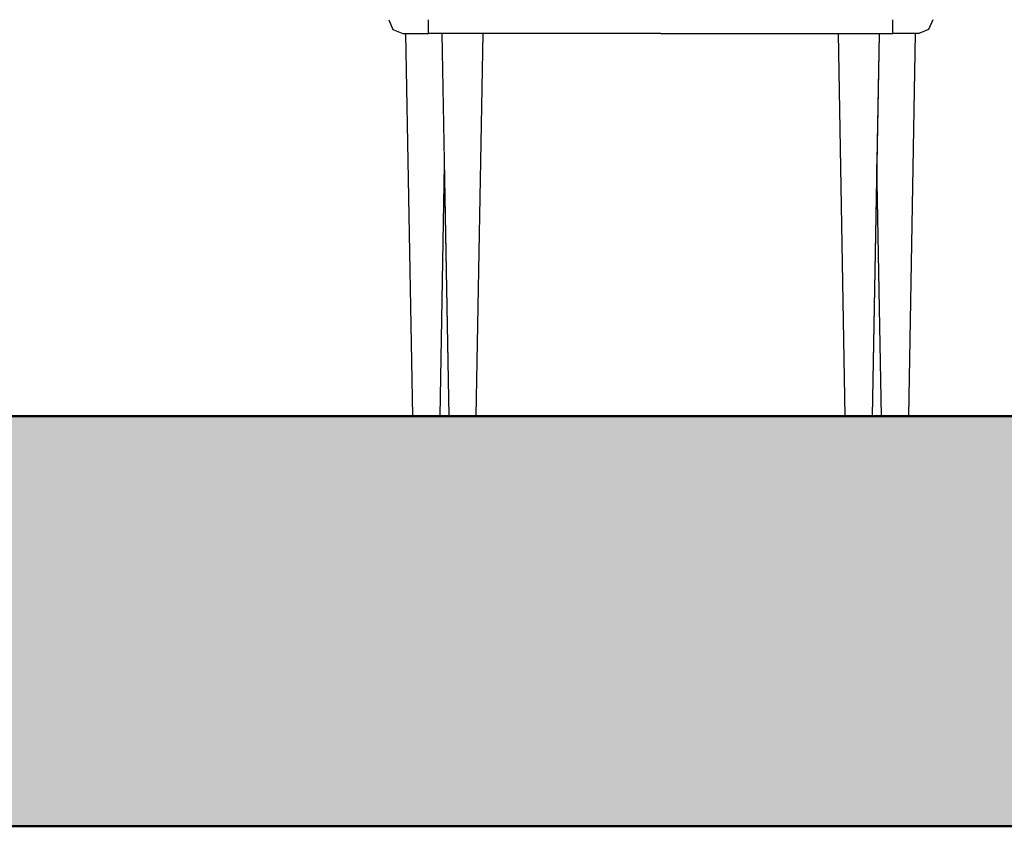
# Model space of a CAD drawing. Header units: millimetres. Extents: x -25478 to 4005, y -8416 to 11348.
# Tile 206 of 256: x -2950 to -2229, y 3180 to 3770. Entities that reach past the tile are written whole.
import ezdxf

# ---------------------------------------------------------------- set-up
doc = ezdxf.new("R2010")
doc.units = ezdxf.units.MM
doc.header["$MEASUREMENT"] = 0
doc.linetypes.add('Wipeout_Contour', pattern=[1000, 0, -1000])
for name, color, linetype in [('POHLED ZÁPADNÍ_1_Konstrukce - nosné', 7, 'Continuous'), ('POHLED ZÁPADNÍ_1_Nové_Konstrukce - krov', 7, 'Continuous'), ('POHLED ZÁPADNÍ_1_Nové_Výplně - Povrchové', 7, 'Continuous'), ('POHLED ZÁPADNÍ_1_Výplně - Povrchové', 7, 'Continuous'), ('POHLED ZÁPADNÍ_1_Výplně – Řezové', 7, 'Continuous')]:
    doc.layers.add(name, color=color, linetype=linetype)

msp = doc.modelspace()

# ---------------------------------------------------------------- linework, layer by layer
at = {"layer": 'POHLED ZÁPADNÍ_1_Konstrukce - nosné', "color": 251, "linetype": 'Continuous', "lineweight": 13, "true_color": 0x6a6a6a}
msp.add_line((-6347.61, 3180), (-321.45, 3180), dxfattribs=at)
at = {"layer": 'POHLED ZÁPADNÍ_1_Konstrukce - nosné', "color": 7, "linetype": 'Continuous', "lineweight": 50, "flags": 128}
msp.add_lwpolyline([(-821.69, 3180), (-2555.99, 3180), (-5857.87, 3180)], dxfattribs=at)

# ---------------------------------------------------------------- wipeouts: each hides what was drawn before it
at = {"color": 254, "linetype": 'Wipeout_Contour', "lineweight": 0, "ltscale": 1235219.686544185}
msp.add_wipeout([(-10530.71, 6480), (-10530.71, 6166.67), (-10528.36, 6166.67), (-10528.36, 4355), (-10500.71, 4355), (-10500.71, 4330), (-10528.36, 4330), (-10528.36, 3480), (-9026.12, 3480), (-9031.12, 3760), (-9033.35, 3760), (-9040.66, 3762.93), (-9043.69, 3770), (-9043.69, 3870), (-9040.66, 3877.07), (-9033.35, 3880), (-9014.54, 3880), (-9014.54, 4280), (-8674.54, 4280), (-8674.54, 3880), (-8655.74, 3880), (-8648.43, 3877.07), (-8645.4, 3870), (-8645.4, 3770), (-8648.43, 3762.93), (-8655.74, 3760), (-8657.97, 3760), (-8662.97, 3480), (-8323.45, 3480), (-8328.45, 3760), (-8330.68, 3760), (-8338, 3762.93), (-8341.02, 3770), (-8341.02, 3870), (-8338, 3877.07), (-8330.68, 3880), (-8311.88, 3880), (-8311.88, 4280), (-7971.88, 4280), (-7971.88, 3880), (-7953.07, 3880), (-7945.76, 3877.07), (-7942.73, 3870), (-7942.73, 3770), (-7945.76, 3762.93), (-7953.07, 3760), (-7955.31, 3760), (-7960.31, 3480), (-7651.16, 3480), (-7656.16, 3760), (-7658.39, 3760), (-7665.7, 3762.93), (-7668.73, 3770), (-7668.73, 3870), (-7665.7, 3877.07), (-7658.39, 3880), (-7639.58, 3880), (-7639.58, 4280), (-7299.58, 4280), (-7299.58, 3880), (-7280.78, 3880), (-7273.47, 3877.07), (-7270.44, 3870), (-7270.44, 3770), (-7273.47, 3762.93), (-7280.78, 3760), (-7283.01, 3760), (-7288.01, 3480), (-6964.1, 3480), (-6969.1, 3760), (-6971.34, 3760), (-6978.65, 3762.93), (-6981.68, 3770), (-6981.68, 3870), (-6978.65, 3877.07), (-6971.34, 3880), (-6952.53, 3880), (-6952.53, 4280), (-6612.53, 4280), (-6612.53, 3880), (-6593.73, 3880), (-6586.42, 3877.07), (-6583.39, 3870), (-6583.39, 3770), (-6586.42, 3762.93), (-6593.73, 3760), (-6595.96, 3760), (-6600.96, 3480), (-4696.21, 3480), (-4701.21, 3760), (-4703.45, 3760), (-4710.76, 3762.93), (-4713.79, 3770), (-4713.79, 3870), (-4710.76, 3877.07), (-4703.45, 3880), (-4684.64, 3880), (-4684.64, 4280), (-4344.64, 4280), (-4344.64, 3880), (-4325.84, 3880), (-4318.53, 3877.07), (-4315.5, 3870), (-4315.5, 3770), (-4318.53, 3762.93), (-4325.84, 3760), (-4328.07, 3760), (-4333.07, 3480), (-3993.55, 3480), (-3998.55, 3760), (-4000.78, 3760), (-4008.09, 3762.93), (-4011.12, 3770), (-4011.12, 3870), (-4008.09, 3877.07), (-4000.78, 3880), (-3981.98, 3880), (-3981.98, 4280), (-3641.98, 4280), (-3641.98, 3880), (-3623.17, 3880), (-3615.86, 3877.07), (-3612.83, 3870), (-3612.83, 3770), (-3615.86, 3762.93), (-3623.17, 3760), (-3625.4, 3760), (-3630.4, 3480), (-3349.22, 3480), (-3354.22, 3760), (-3356.45, 3760), (-3363.76, 3762.93), (-3366.79, 3770), (-3366.79, 3870), (-3363.76, 3877.07), (-3356.45, 3880), (-3337.64, 3880), (-3337.64, 4280), (-2997.64, 4280), (-2997.64, 3880), (-2978.84, 3880), (-2971.53, 3877.07), (-2968.5, 3870), (-2968.5, 3770), (-2971.53, 3762.93), (-2978.84, 3760), (-2981.07, 3760), (-2986.07, 3480), (-2662.17, 3480), (-2667.17, 3760), (-2669.4, 3760), (-2676.71, 3762.93), (-2679.74, 3770), (-2679.74, 3870), (-2676.71, 3877.07), (-2669.4, 3880), (-2650.59, 3880), (-2650.59, 4280), (-2310.59, 4280), (-2310.59, 3880), (-2291.79, 3880), (-2284.48, 3877.07), (-2281.45, 3870), (-2281.45, 3770), (-2284.48, 3762.93), (-2291.79, 3760), (-2294.02, 3760), (-2299.02, 3480), (-771.45, 3480), (-771.45, 4330), (-801.45, 4330), (-801.45, 4355), (-771.45, 4355), (-771.45, 6480)], dxfattribs=at).dxf.layer = 'POHLED ZÁPADNÍ_1_Výplně - Povrchové'

# ---------------------------------------------------------------- next in the draw order: wipeouts: each hides what was drawn before it
at = {"color": 254, "linetype": 'Wipeout_Contour', "lineweight": 0, "ltscale": 18517.085706}
msp.add_wipeout([(-2651.45, 3820), (-2651.45, 3770), (-2650.59, 3770), (-2650.59, 3820)], dxfattribs=at).dxf.layer = 'POHLED ZÁPADNÍ_1_Nové_Výplně - Povrchové'
at = {"color": 254, "linetype": 'Wipeout_Contour', "lineweight": 0, "ltscale": 17771.472225}
msp.add_wipeout([(-2310.59, 3770), (-2309.74, 3770), (-2309.74, 3820), (-2310.59, 3820)], dxfattribs=at).dxf.layer = 'POHLED ZÁPADNÍ_1_Nové_Výplně - Povrchové'
at = {"color": 254, "linetype": 'Wipeout_Contour', "lineweight": 0, "ltscale": 17561.815426}
msp.add_wipeout([(-2615.59, 3480), (-2345.59, 3480), (-2350.59, 3760), (-2610.59, 3760)], dxfattribs=at).dxf.layer = 'POHLED ZÁPADNÍ_1_Výplně - Povrchové'
at = {"color": 254, "linetype": 'Wipeout_Contour', "lineweight": 0, "ltscale": 13249.755509}
msp.add_wipeout([(-2642.17, 3480), (-2635.59, 3480), (-2638.88, 3664)], dxfattribs=at).dxf.layer = 'POHLED ZÁPADNÍ_1_Výplně - Povrchové'
at = {"color": 254, "linetype": 'Wipeout_Contour', "lineweight": 0, "ltscale": 12705.003674}
msp.add_wipeout([(-2322.31, 3664), (-2325.59, 3480), (-2319.02, 3480)], dxfattribs=at).dxf.layer = 'POHLED ZÁPADNÍ_1_Výplně - Povrchové'

# ---------------------------------------------------------------- next in the draw order: wipeouts: each hides what was drawn before it
at = {"color": 254, "linetype": 'Wipeout_Contour', "lineweight": 0, "ltscale": 18550.590196}
msp.add_wipeout([(-2679.74, 3820), (-2679.74, 3770), (-2651.45, 3770), (-2651.45, 3820)], dxfattribs=at).dxf.layer = 'POHLED ZÁPADNÍ_1_Nové_Výplně - Povrchové'
at = {"color": 254, "linetype": 'Wipeout_Contour', "lineweight": 0, "ltscale": 17741.299927}
msp.add_wipeout([(-2309.74, 3820), (-2309.74, 3770), (-2281.45, 3770), (-2281.45, 3820)], dxfattribs=at).dxf.layer = 'POHLED ZÁPADNÍ_1_Nové_Výplně - Povrchové'
at = {"color": 254, "linetype": 'Wipeout_Contour', "lineweight": 0, "ltscale": 22471.217202}
msp.add_wipeout([(-2640.59, 3760), (-2667.17, 3760), (-2662.17, 3480), (-2642.17, 3480), (-2638.88, 3664)], dxfattribs=at).dxf.layer = 'POHLED ZÁPADNÍ_1_Nové_Výplně - Povrchové'
at = {"color": 254, "linetype": 'Wipeout_Contour', "lineweight": 0, "ltscale": 21513.622707}
msp.add_wipeout([(-2320.59, 3760), (-2322.31, 3664), (-2319.02, 3480), (-2299.02, 3480), (-2294.02, 3760)], dxfattribs=at).dxf.layer = 'POHLED ZÁPADNÍ_1_Nové_Výplně - Povrchové'

# ---------------------------------------------------------------- next in the draw order: wipeouts: each hides what was drawn before it
at = {"color": 254, "linetype": 'Wipeout_Contour', "lineweight": 0, "ltscale": 18432.686834}
msp.add_wipeout([(-2650.59, 3770), (-2651.45, 3770), (-2650.59, 3767.86), (-2650.59, 3768.69)], dxfattribs=at).dxf.layer = 'POHLED ZÁPADNÍ_1_Nové_Výplně - Povrchové'
at = {"color": 254, "linetype": 'Wipeout_Contour', "lineweight": 0, "ltscale": 17683.367898}
msp.add_wipeout([(-2309.74, 3770), (-2310.59, 3770), (-2310.59, 3768.69), (-2310.59, 3767.86)], dxfattribs=at).dxf.layer = 'POHLED ZÁPADNÍ_1_Nové_Výplně - Povrchové'
at = {"color": 254, "linetype": 'Wipeout_Contour', "lineweight": 0, "ltscale": 17890.812061}
msp.add_wipeout([(-2615.59, 3480), (-2610.59, 3760), (-2640.59, 3760), (-2635.59, 3480)], dxfattribs=at).dxf.layer = 'POHLED ZÁPADNÍ_1_Nové_Výplně - Povrchové'
at = {"color": 254, "linetype": 'Wipeout_Contour', "lineweight": 0, "ltscale": 17235.005131}
msp.add_wipeout([(-2345.59, 3480), (-2325.59, 3480), (-2320.59, 3760), (-2350.59, 3760)], dxfattribs=at).dxf.layer = 'POHLED ZÁPADNÍ_1_Nové_Výplně - Povrchové'

# ---------------------------------------------------------------- next in the draw order: hatches: boundary and pattern name
at = {"layer": 'POHLED ZÁPADNÍ_1_Výplně – Řezové', "linetype": 'Continuous', "lineweight": 13}
for points in [[(-10980.7, 3180), (-2555.99, 3180), (-2555.99, 3480), (-10980.7, 3480)], [(-2555.99, 3180), (-322.24, 3180), (-322.24, 3480), (-2555.99, 3480)]]:
    msp.add_hatch(color=254, dxfattribs=at).paths.add_polyline_path(points)

# ---------------------------------------------------------------- next in the draw order: linework, layer by layer
at = {"layer": 'POHLED ZÁPADNÍ_1_Konstrukce - nosné', "color": 7, "linetype": 'Continuous', "lineweight": 50, "flags": 128}
msp.add_lwpolyline([(-771.45, 3480), (-2555.99, 3480), (-10530.71, 3480)], dxfattribs=at)
at = {"layer": 'POHLED ZÁPADNÍ_1_Nové_Konstrukce - krov', "color": 1, "linetype": 'Continuous', "lineweight": 25}
for p, q in [((-2642.17, 3480), (-2638.88, 3664)), ((-2319.02, 3480), (-2322.31, 3664))]:
    msp.add_line(p, q, dxfattribs=at)

# ---------------------------------------------------------------- next in the draw order: wipeouts: each hides what was drawn before it
at = {"color": 254, "linetype": 'Wipeout_Contour', "lineweight": 0, "ltscale": 23062.234709}
msp.add_wipeout([(-2679.74, 3770), (-2676.71, 3762.93), (-2650.59, 3762.93), (-2650.59, 3767.86), (-2651.45, 3770)], dxfattribs=at).dxf.layer = 'POHLED ZÁPADNÍ_1_Nové_Výplně - Povrchové'
at = {"color": 254, "linetype": 'Wipeout_Contour', "lineweight": 0, "ltscale": 26481.429239}
msp.add_wipeout([(-2310.59, 3767.86), (-2310.59, 3763.91), (-2310.59, 3762.93), (-2284.48, 3762.93), (-2281.45, 3770), (-2309.74, 3770)], dxfattribs=at).dxf.layer = 'POHLED ZÁPADNÍ_1_Nové_Výplně - Povrchové'

# ---------------------------------------------------------------- next in the draw order: wipeouts: each hides what was drawn before it
at = {"color": 254, "linetype": 'Wipeout_Contour', "lineweight": 0, "ltscale": 18432.316582}
msp.add_wipeout([(-2676.71, 3762.93), (-2669.4, 3760), (-2650.59, 3760), (-2650.59, 3762.93)], dxfattribs=at).dxf.layer = 'POHLED ZÁPADNÍ_1_Nové_Výplně - Povrchové'
at = {"color": 254, "linetype": 'Wipeout_Contour', "lineweight": 0, "ltscale": 17634.367653}
msp.add_wipeout([(-2310.59, 3762.93), (-2310.59, 3760.09), (-2291.79, 3760), (-2284.48, 3762.93)], dxfattribs=at).dxf.layer = 'POHLED ZÁPADNÍ_1_Nové_Výplně - Povrchové'

# ---------------------------------------------------------------- next in the draw order: linework, layer by layer
at = {"layer": 'POHLED ZÁPADNÍ_1_Nové_Konstrukce - krov', "color": 1, "linetype": 'Continuous', "lineweight": 25}
for p, q in [((-2679.74, 3770), (-2676.71, 3762.93)), ((-2281.45, 3770), (-2284.48, 3762.93)), ((-2676.71, 3762.93), (-2669.4, 3760)), ((-2284.48, 3762.93), (-2291.79, 3760)), ((-2669.4, 3760), (-2667.17, 3760)), ((-2662.17, 3480), (-2667.17, 3760)), ((-2299.02, 3480), (-2294.02, 3760)), ((-2291.79, 3760), (-2294.02, 3760))]:
    msp.add_line(p, q, dxfattribs=at)

# ---------------------------------------------------------------- next in the draw order: wipeouts: each hides what was drawn before it
at = {"color": 254, "linetype": 'Wipeout_Contour', "lineweight": 0, "ltscale": 13746.591601}
msp.add_wipeout([(-2650.59, 3760), (-2555.99, 3760), (-2650.59, 3760.09)], dxfattribs=at).dxf.layer = 'POHLED ZÁPADNÍ_1_Nové_Výplně - Povrchové'

# ---------------------------------------------------------------- next in the draw order: wipeouts: each hides what was drawn before it
at = {"color": 254, "linetype": 'Wipeout_Contour', "lineweight": 0, "ltscale": 13746.940859}
msp.add_wipeout([(-2650.59, 3760.09), (-2555.99, 3760.09), (-2650.59, 3760.34)], dxfattribs=at).dxf.layer = 'POHLED ZÁPADNÍ_1_Nové_Výplně - Povrchové'

# ---------------------------------------------------------------- next in the draw order: wipeouts: each hides what was drawn before it
at = {"color": 254, "linetype": 'Wipeout_Contour', "lineweight": 0, "ltscale": 13747.704166}
msp.add_wipeout([(-2650.59, 3760.34), (-2555.99, 3760.34), (-2650.59, 3760.76)], dxfattribs=at).dxf.layer = 'POHLED ZÁPADNÍ_1_Nové_Výplně - Povrchové'

# ---------------------------------------------------------------- next in the draw order: wipeouts: each hides what was drawn before it
at = {"color": 254, "linetype": 'Wipeout_Contour', "lineweight": 0, "ltscale": 18297.171642}
msp.add_wipeout([(-2650.59, 3760.76), (-2555.99, 3760.76), (-2555.99, 3761.34), (-2650.59, 3761.34)], dxfattribs=at).dxf.layer = 'POHLED ZÁPADNÍ_1_Nové_Výplně - Povrchové'

# ---------------------------------------------------------------- next in the draw order: wipeouts: each hides what was drawn before it
at = {"color": 254, "linetype": 'Wipeout_Contour', "lineweight": 0, "ltscale": 18299.318209}
msp.add_wipeout([(-2650.59, 3761.34), (-2555.99, 3761.34), (-2555.99, 3762.07), (-2650.59, 3762.07)], dxfattribs=at).dxf.layer = 'POHLED ZÁPADNÍ_1_Nové_Výplně - Povrchové'

# ---------------------------------------------------------------- next in the draw order: wipeouts: each hides what was drawn before it
at = {"color": 254, "linetype": 'Wipeout_Contour', "lineweight": 0, "ltscale": 18301.931859}
msp.add_wipeout([(-2650.59, 3762.07), (-2555.99, 3762.07), (-2555.99, 3762.93), (-2650.59, 3762.93)], dxfattribs=at).dxf.layer = 'POHLED ZÁPADNÍ_1_Nové_Výplně - Povrchové'

# ---------------------------------------------------------------- next in the draw order: wipeouts: each hides what was drawn before it
at = {"color": 254, "linetype": 'Wipeout_Contour', "lineweight": 0, "ltscale": 18304.967966}
msp.add_wipeout([(-2650.59, 3762.93), (-2555.99, 3762.93), (-2555.99, 3763.91), (-2650.59, 3763.91)], dxfattribs=at).dxf.layer = 'POHLED ZÁPADNÍ_1_Nové_Výplně - Povrchové'

# ---------------------------------------------------------------- next in the draw order: linework, layer by layer
at = {"layer": 'POHLED ZÁPADNÍ_1_Nové_Konstrukce - krov', "color": 1, "linetype": 'Continuous', "lineweight": 25}
for p, q in [((-2667.17, 3760), (-2650.59, 3760)), ((-2650.59, 3760), (-2650.59, 3760.09)), ((-2640.59, 3760), (-2650.59, 3760)), ((-2610.59, 3760), (-2640.59, 3760)), ((-2635.59, 3480), (-2640.59, 3760)), ((-2615.59, 3480), (-2610.59, 3760))]:
    msp.add_line(p, q, dxfattribs=at)

# ---------------------------------------------------------------- next in the draw order: wipeouts: each hides what was drawn before it
at = {"color": 254, "linetype": 'Wipeout_Contour', "lineweight": 0, "ltscale": 18308.374671}
msp.add_wipeout([(-2650.59, 3763.91), (-2555.99, 3763.91), (-2555.99, 3765), (-2650.59, 3765)], dxfattribs=at).dxf.layer = 'POHLED ZÁPADNÍ_1_Nové_Výplně - Povrchové'
at = {"color": 254, "linetype": 'Wipeout_Contour', "lineweight": 0, "ltscale": 13596.934042}
msp.add_wipeout([(-2555.99, 3760), (-2480.59, 3760), (-2555.99, 3760.09)], dxfattribs=at).dxf.layer = 'POHLED ZÁPADNÍ_1_Nové_Výplně - Povrchové'

# ---------------------------------------------------------------- next in the draw order: linework, layer by layer
at = {"layer": 'POHLED ZÁPADNÍ_1_Nové_Konstrukce - krov', "color": 1, "linetype": 'Continuous', "lineweight": 25}
for p, q in [((-2650.59, 3760.76), (-2650.59, 3761.34)), ((-2650.59, 3760.34), (-2650.59, 3760.76)), ((-2650.59, 3760.09), (-2650.59, 3760.34))]:
    msp.add_line(p, q, dxfattribs=at)

# ---------------------------------------------------------------- next in the draw order: wipeouts: each hides what was drawn before it
at = {"color": 254, "linetype": 'Wipeout_Contour', "lineweight": 0, "ltscale": 18312.093777}
msp.add_wipeout([(-2650.59, 3765), (-2555.99, 3765), (-2555.99, 3766.17), (-2650.59, 3766.17)], dxfattribs=at).dxf.layer = 'POHLED ZÁPADNÍ_1_Nové_Výplně - Povrchové'
at = {"color": 254, "linetype": 'Wipeout_Contour', "lineweight": 0, "ltscale": 13597.287258}
msp.add_wipeout([(-2555.99, 3760.09), (-2480.59, 3760.09), (-2555.99, 3760.34)], dxfattribs=at).dxf.layer = 'POHLED ZÁPADNÍ_1_Nové_Výplně - Povrchové'

# ---------------------------------------------------------------- next in the draw order: linework, layer by layer
at = {"layer": 'POHLED ZÁPADNÍ_1_Nové_Konstrukce - krov', "color": 1, "linetype": 'Continuous', "lineweight": 25}
msp.add_line((-2650.59, 3761.34), (-2650.59, 3762.07), dxfattribs=at)

# ---------------------------------------------------------------- next in the draw order: wipeouts: each hides what was drawn before it
at = {"color": 254, "linetype": 'Wipeout_Contour', "lineweight": 0, "ltscale": 18316.061727}
msp.add_wipeout([(-2650.59, 3766.17), (-2555.99, 3766.17), (-2555.99, 3767.41), (-2650.59, 3767.41)], dxfattribs=at).dxf.layer = 'POHLED ZÁPADNÍ_1_Nové_Výplně - Povrchové'
at = {"color": 254, "linetype": 'Wipeout_Contour', "lineweight": 0, "ltscale": 13598.05907}
msp.add_wipeout([(-2555.99, 3760.34), (-2480.59, 3760.34), (-2555.99, 3760.76)], dxfattribs=at).dxf.layer = 'POHLED ZÁPADNÍ_1_Nové_Výplně - Povrchové'

# ---------------------------------------------------------------- next in the draw order: linework, layer by layer
at = {"layer": 'POHLED ZÁPADNÍ_1_Nové_Konstrukce - krov', "color": 1, "linetype": 'Continuous', "lineweight": 25}
msp.add_line((-2650.59, 3762.07), (-2650.59, 3762.93), dxfattribs=at)

# ---------------------------------------------------------------- next in the draw order: wipeouts: each hides what was drawn before it
at = {"color": 254, "linetype": 'Wipeout_Contour', "lineweight": 0, "ltscale": 18320.210697}
msp.add_wipeout([(-2650.59, 3767.41), (-2555.99, 3767.41), (-2555.99, 3768.69), (-2650.59, 3768.69)], dxfattribs=at).dxf.layer = 'POHLED ZÁPADNÍ_1_Nové_Výplně - Povrchové'
at = {"color": 254, "linetype": 'Wipeout_Contour', "lineweight": 0, "ltscale": 18105.594653}
msp.add_wipeout([(-2555.99, 3760.76), (-2480.59, 3760.76), (-2480.59, 3761.34), (-2555.99, 3761.34)], dxfattribs=at).dxf.layer = 'POHLED ZÁPADNÍ_1_Nové_Výplně - Povrchové'

# ---------------------------------------------------------------- next in the draw order: linework, layer by layer
at = {"layer": 'POHLED ZÁPADNÍ_1_Nové_Konstrukce - krov', "color": 1, "linetype": 'Continuous', "lineweight": 25}
for p, q in [((-2650.59, 3763.91), (-2650.59, 3765)), ((-2650.59, 3762.93), (-2650.59, 3763.91))]:
    msp.add_line(p, q, dxfattribs=at)

# ---------------------------------------------------------------- next in the draw order: wipeouts: each hides what was drawn before it
at = {"color": 254, "linetype": 'Wipeout_Contour', "lineweight": 0, "ltscale": 18324.469741}
msp.add_wipeout([(-2650.59, 3768.69), (-2555.99, 3768.69), (-2555.99, 3770), (-2650.59, 3770)], dxfattribs=at).dxf.layer = 'POHLED ZÁPADNÍ_1_Nové_Výplně - Povrchové'
at = {"color": 254, "linetype": 'Wipeout_Contour', "lineweight": 0, "ltscale": 18107.763901}
msp.add_wipeout([(-2555.99, 3761.34), (-2480.59, 3761.34), (-2480.59, 3762.07), (-2555.99, 3762.07)], dxfattribs=at).dxf.layer = 'POHLED ZÁPADNÍ_1_Nové_Výplně - Povrchové'

# ---------------------------------------------------------------- next in the draw order: linework, layer by layer
at = {"layer": 'POHLED ZÁPADNÍ_1_Nové_Konstrukce - krov', "color": 1, "linetype": 'Continuous', "lineweight": 25}
msp.add_line((-2650.59, 3765), (-2650.59, 3766.17), dxfattribs=at)

# ---------------------------------------------------------------- next in the draw order: wipeouts: each hides what was drawn before it
at = {"color": 254, "linetype": 'Wipeout_Contour', "lineweight": 0, "ltscale": 27791.454773}
msp.add_wipeout([(-2650.59, 3880), (-2650.59, 3770), (-2555.99, 3770), (-2555.99, 3870), (-2555.99, 3877.07), (-2555.99, 3880)], dxfattribs=at).dxf.layer = 'POHLED ZÁPADNÍ_1_Nové_Výplně - Povrchové'
at = {"color": 254, "linetype": 'Wipeout_Contour', "lineweight": 0, "ltscale": 18110.405162}
msp.add_wipeout([(-2555.99, 3762.07), (-2480.59, 3762.07), (-2480.59, 3762.93), (-2555.99, 3762.93)], dxfattribs=at).dxf.layer = 'POHLED ZÁPADNÍ_1_Nové_Výplně - Povrchové'

# ---------------------------------------------------------------- next in the draw order: linework, layer by layer
at = {"layer": 'POHLED ZÁPADNÍ_1_Nové_Konstrukce - krov', "color": 1, "linetype": 'Continuous', "lineweight": 25}
for p, q in [((-2650.59, 3768.69), (-2650.59, 3770)), ((-2650.59, 3767.41), (-2650.59, 3768.69)), ((-2650.59, 3766.17), (-2650.59, 3767.41))]:
    msp.add_line(p, q, dxfattribs=at)

# ---------------------------------------------------------------- next in the draw order: wipeouts: each hides what was drawn before it
at = {"color": 254, "linetype": 'Wipeout_Contour', "lineweight": 0, "ltscale": 18113.473331}
msp.add_wipeout([(-2555.99, 3762.93), (-2480.59, 3762.93), (-2480.59, 3763.91), (-2555.99, 3763.91)], dxfattribs=at).dxf.layer = 'POHLED ZÁPADNÍ_1_Nové_Výplně - Povrchové'

# ---------------------------------------------------------------- next in the draw order: linework, layer by layer
at = {"layer": 'POHLED ZÁPADNÍ_1_Nové_Konstrukce - krov', "color": 1, "linetype": 'Continuous', "lineweight": 25}
msp.add_line((-2555.99, 3760), (-2610.59, 3760), dxfattribs=at)

# ---------------------------------------------------------------- next in the draw order: wipeouts: each hides what was drawn before it
at = {"color": 254, "linetype": 'Wipeout_Contour', "lineweight": 0, "ltscale": 18116.916}
msp.add_wipeout([(-2555.99, 3763.91), (-2480.59, 3763.91), (-2480.59, 3765), (-2555.99, 3765)], dxfattribs=at).dxf.layer = 'POHLED ZÁPADNÍ_1_Nové_Výplně - Povrchové'
at = {"color": 254, "linetype": 'Wipeout_Contour', "lineweight": 0, "ltscale": 13421.707953}
msp.add_wipeout([(-2480.59, 3760), (-2310.59, 3760), (-2480.59, 3760.09)], dxfattribs=at).dxf.layer = 'POHLED ZÁPADNÍ_1_Nové_Výplně - Povrchové'

# ---------------------------------------------------------------- next in the draw order: wipeouts: each hides what was drawn before it
at = {"color": 254, "linetype": 'Wipeout_Contour', "lineweight": 0, "ltscale": 18120.674351}
msp.add_wipeout([(-2555.99, 3765), (-2480.59, 3765), (-2480.59, 3766.17), (-2555.99, 3766.17)], dxfattribs=at).dxf.layer = 'POHLED ZÁPADNÍ_1_Nové_Výplně - Povrchové'
at = {"color": 254, "linetype": 'Wipeout_Contour', "lineweight": 0, "ltscale": 13422.065271}
msp.add_wipeout([(-2480.59, 3760.09), (-2310.59, 3760.09), (-2480.59, 3760.34)], dxfattribs=at).dxf.layer = 'POHLED ZÁPADNÍ_1_Nové_Výplně - Povrchové'

# ---------------------------------------------------------------- next in the draw order: wipeouts: each hides what was drawn before it
at = {"color": 254, "linetype": 'Wipeout_Contour', "lineweight": 0, "ltscale": 18124.684156}
msp.add_wipeout([(-2555.99, 3766.17), (-2480.59, 3766.17), (-2480.59, 3767.41), (-2555.99, 3767.41)], dxfattribs=at).dxf.layer = 'POHLED ZÁPADNÍ_1_Nové_Výplně - Povrchové'
at = {"color": 254, "linetype": 'Wipeout_Contour', "lineweight": 0, "ltscale": 13422.846695}
msp.add_wipeout([(-2480.59, 3760.34), (-2310.59, 3760.34), (-2480.59, 3760.76)], dxfattribs=at).dxf.layer = 'POHLED ZÁPADNÍ_1_Nové_Výplně - Povrchové'

# ---------------------------------------------------------------- next in the draw order: wipeouts: each hides what was drawn before it
at = {"color": 254, "linetype": 'Wipeout_Contour', "lineweight": 0, "ltscale": 18128.87687}
msp.add_wipeout([(-2555.99, 3767.41), (-2480.59, 3767.41), (-2480.59, 3768.69), (-2555.99, 3768.69)], dxfattribs=at).dxf.layer = 'POHLED ZÁPADNÍ_1_Nové_Výplně - Povrchové'
at = {"color": 254, "linetype": 'Wipeout_Contour', "lineweight": 0, "ltscale": 17839.080632}
msp.add_wipeout([(-2480.59, 3760.76), (-2310.59, 3760.76), (-2310.59, 3761.34), (-2480.59, 3761.34)], dxfattribs=at).dxf.layer = 'POHLED ZÁPADNÍ_1_Nové_Výplně - Povrchové'

# ---------------------------------------------------------------- next in the draw order: wipeouts: each hides what was drawn before it
at = {"color": 254, "linetype": 'Wipeout_Contour', "lineweight": 0, "ltscale": 18133.180797}
msp.add_wipeout([(-2555.99, 3768.69), (-2480.59, 3768.69), (-2480.59, 3770), (-2555.99, 3770)], dxfattribs=at).dxf.layer = 'POHLED ZÁPADNÍ_1_Nové_Výplně - Povrchové'
at = {"color": 254, "linetype": 'Wipeout_Contour', "lineweight": 0, "ltscale": 17841.282466}
msp.add_wipeout([(-2480.59, 3761.34), (-2310.59, 3761.34), (-2310.59, 3762.07), (-2480.59, 3762.07)], dxfattribs=at).dxf.layer = 'POHLED ZÁPADNÍ_1_Nové_Výplně - Povrchové'

# ---------------------------------------------------------------- next in the draw order: wipeouts: each hides what was drawn before it
at = {"color": 254, "linetype": 'Wipeout_Contour', "lineweight": 0, "ltscale": 18319.108737}
msp.add_wipeout([(-2555.99, 3770), (-2480.59, 3770), (-2480.59, 3880), (-2555.99, 3880)], dxfattribs=at).dxf.layer = 'POHLED ZÁPADNÍ_1_Nové_Výplně - Povrchové'
at = {"color": 254, "linetype": 'Wipeout_Contour', "lineweight": 0, "ltscale": 17843.963394}
msp.add_wipeout([(-2480.59, 3762.07), (-2310.59, 3762.07), (-2310.59, 3762.93), (-2480.59, 3762.93)], dxfattribs=at).dxf.layer = 'POHLED ZÁPADNÍ_1_Nové_Výplně - Povrchové'

# ---------------------------------------------------------------- next in the draw order: wipeouts: each hides what was drawn before it
at = {"color": 254, "linetype": 'Wipeout_Contour', "lineweight": 0, "ltscale": 17847.077625}
msp.add_wipeout([(-2480.59, 3762.93), (-2310.59, 3762.93), (-2310.59, 3763.91), (-2480.59, 3763.91)], dxfattribs=at).dxf.layer = 'POHLED ZÁPADNÍ_1_Nové_Výplně - Povrchové'

# ---------------------------------------------------------------- next in the draw order: linework, layer by layer
at = {"layer": 'POHLED ZÁPADNÍ_1_Nové_Konstrukce - krov', "color": 1, "linetype": 'Continuous', "lineweight": 25}
for p, q in [((-2480.59, 3760), (-2555.99, 3760)), ((-2480.59, 3760), (-2350.59, 3760)), ((-2350.59, 3760), (-2320.59, 3760)), ((-2345.59, 3480), (-2350.59, 3760)), ((-2325.59, 3480), (-2320.59, 3760)), ((-2320.59, 3760), (-2310.59, 3760)), ((-2310.59, 3760), (-2310.59, 3760.09)), ((-2294.02, 3760), (-2310.59, 3760))]:
    msp.add_line(p, q, dxfattribs=at)

# ---------------------------------------------------------------- next in the draw order: wipeouts: each hides what was drawn before it
at = {"color": 254, "linetype": 'Wipeout_Contour', "lineweight": 0, "ltscale": 17850.57196}
msp.add_wipeout([(-2480.59, 3763.91), (-2310.59, 3763.91), (-2310.59, 3765), (-2480.59, 3765)], dxfattribs=at).dxf.layer = 'POHLED ZÁPADNÍ_1_Nové_Výplně - Povrchové'

# ---------------------------------------------------------------- next in the draw order: linework, layer by layer
at = {"layer": 'POHLED ZÁPADNÍ_1_Nové_Konstrukce - krov', "color": 1, "linetype": 'Continuous', "lineweight": 25}
for p, q in [((-2310.59, 3760.76), (-2310.59, 3761.34)), ((-2310.59, 3760.34), (-2310.59, 3760.76)), ((-2310.59, 3760.09), (-2310.59, 3760.34))]:
    msp.add_line(p, q, dxfattribs=at)

# ---------------------------------------------------------------- next in the draw order: wipeouts: each hides what was drawn before it
at = {"color": 254, "linetype": 'Wipeout_Contour', "lineweight": 0, "ltscale": 17854.386692}
msp.add_wipeout([(-2480.59, 3765), (-2310.59, 3765), (-2310.59, 3766.17), (-2480.59, 3766.17)], dxfattribs=at).dxf.layer = 'POHLED ZÁPADNÍ_1_Nové_Výplně - Povrchové'

# ---------------------------------------------------------------- next in the draw order: linework, layer by layer
at = {"layer": 'POHLED ZÁPADNÍ_1_Nové_Konstrukce - krov', "color": 1, "linetype": 'Continuous', "lineweight": 25}
msp.add_line((-2310.59, 3761.34), (-2310.59, 3762.07), dxfattribs=at)

# ---------------------------------------------------------------- next in the draw order: wipeouts: each hides what was drawn before it
at = {"color": 254, "linetype": 'Wipeout_Contour', "lineweight": 0, "ltscale": 17858.456623}
msp.add_wipeout([(-2480.59, 3766.17), (-2310.59, 3766.17), (-2310.59, 3767.41), (-2480.59, 3767.41)], dxfattribs=at).dxf.layer = 'POHLED ZÁPADNÍ_1_Nové_Výplně - Povrchové'

# ---------------------------------------------------------------- next in the draw order: linework, layer by layer
at = {"layer": 'POHLED ZÁPADNÍ_1_Nové_Konstrukce - krov', "color": 1, "linetype": 'Continuous', "lineweight": 25}
msp.add_line((-2310.59, 3762.07), (-2310.59, 3762.93), dxfattribs=at)

# ---------------------------------------------------------------- next in the draw order: wipeouts: each hides what was drawn before it
at = {"color": 254, "linetype": 'Wipeout_Contour', "lineweight": 0, "ltscale": 17862.712176}
msp.add_wipeout([(-2480.59, 3767.41), (-2310.59, 3767.41), (-2310.59, 3768.69), (-2480.59, 3768.69)], dxfattribs=at).dxf.layer = 'POHLED ZÁPADNÍ_1_Nové_Výplně - Povrchové'

# ---------------------------------------------------------------- next in the draw order: linework, layer by layer
at = {"layer": 'POHLED ZÁPADNÍ_1_Nové_Konstrukce - krov', "color": 1, "linetype": 'Continuous', "lineweight": 25}
for p, q in [((-2310.59, 3763.91), (-2310.59, 3765)), ((-2310.59, 3762.93), (-2310.59, 3763.91))]:
    msp.add_line(p, q, dxfattribs=at)

# ---------------------------------------------------------------- next in the draw order: wipeouts: each hides what was drawn before it
at = {"color": 254, "linetype": 'Wipeout_Contour', "lineweight": 0, "ltscale": 17867.08058}
msp.add_wipeout([(-2480.59, 3768.69), (-2310.59, 3768.69), (-2310.59, 3770), (-2480.59, 3770)], dxfattribs=at).dxf.layer = 'POHLED ZÁPADNÍ_1_Nové_Výplně - Povrchové'

# ---------------------------------------------------------------- next in the draw order: linework, layer by layer
at = {"layer": 'POHLED ZÁPADNÍ_1_Nové_Konstrukce - krov', "color": 1, "linetype": 'Continuous', "lineweight": 25}
msp.add_line((-2310.59, 3765), (-2310.59, 3766.17), dxfattribs=at)

# ---------------------------------------------------------------- next in the draw order: wipeouts: each hides what was drawn before it
at = {"color": 254, "linetype": 'Wipeout_Contour', "lineweight": 0, "ltscale": 18055.735942}
msp.add_wipeout([(-2480.59, 3770), (-2310.59, 3770), (-2310.59, 3880), (-2480.59, 3880)], dxfattribs=at).dxf.layer = 'POHLED ZÁPADNÍ_1_Nové_Výplně - Povrchové'

# ---------------------------------------------------------------- next in the draw order: linework, layer by layer
at = {"layer": 'POHLED ZÁPADNÍ_1_Nové_Konstrukce - krov', "color": 1, "linetype": 'Continuous', "lineweight": 25}
for p, q in [((-2310.59, 3768.69), (-2310.59, 3770)), ((-2310.59, 3767.41), (-2310.59, 3768.69)), ((-2310.59, 3766.17), (-2310.59, 3767.41))]:
    msp.add_line(p, q, dxfattribs=at)

doc.saveas('drawing.dxf')
